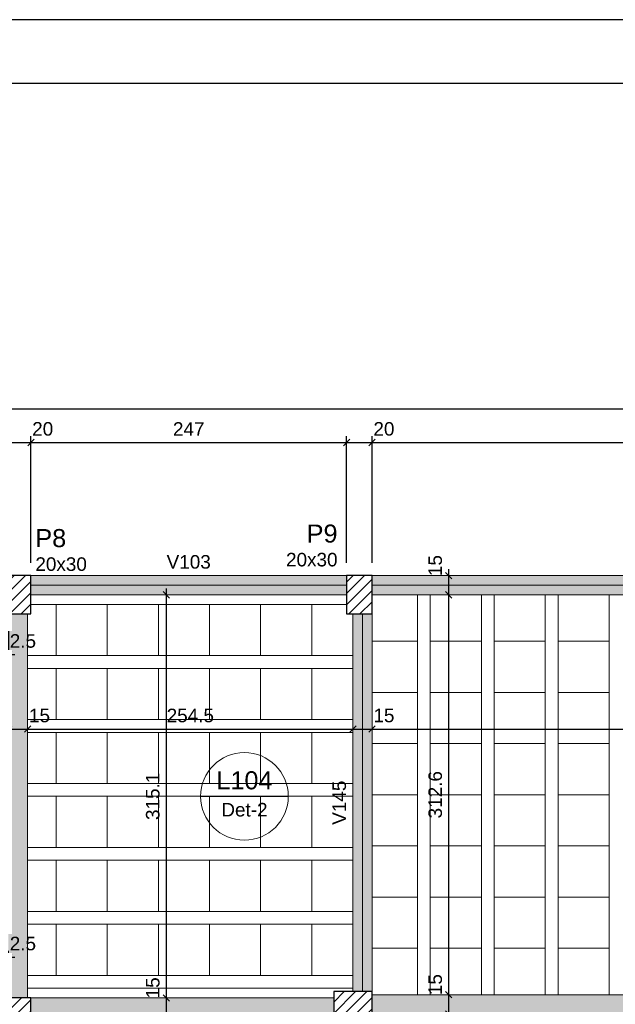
# Model space of a CAD drawing. Header units: millimetres. Extents: x 0 to 119, y 0 to 84.
# Tile 32 of 35: x 64.18 to 73.5, y 68.71 to 84.1. Entities that reach past the tile are written whole.
import ezdxf

# ---------------------------------------------------------------- set-up
doc = ezdxf.new("R2010")
doc.units = ezdxf.units.MM
doc.header["$MEASUREMENT"] = 0
doc.linetypes.add('NULL', pattern=[0])
doc.layers.get('0').update_dxf_attribs({"lineweight": 18})
for name, color, linetype, lineweight in [('FO-Cotas', 5, 'Continuous', 5), ('FO-Eixos', 5, 'Continuous', 5), ('FO-Hachura pilar que passa', 19, 'Continuous', 5), ('FO-Hachura viga', 43, 'Continuous', 5), ('FO-Hachuras das lajes', 1, 'Continuous', 20), ('FO-Pilares', 4, 'Continuous', 30), ('FO-Textos das lajes', 3, 'Continuous', 20), ('FO-Textos das vigas', 7, 'Continuous', 5), ('FO-Textos dos pilares', 7, 'Continuous', 5), ('FO-Vigas', 1, 'Continuous', 20)]:
    doc.layers.add(name, color=color, linetype=linetype, lineweight=lineweight)
doc.layers.add('SEDUC_MARF', color=1, linetype='Continuous')
doc.layers.add('SEDUC_MARGG', color=7, linetype='Continuous')
doc.styles.add('Arial', font='txt')
doc.dimstyles.new('UM_50.000000', dxfattribs={"dimtxt": 0.18, "dimasz": 0.1, "dimexe": 0.1, "dimexo": 0.2, "dimgap": 0, "dimtad": 1, "dimtih": 1, "dimtoh": 1, "dimdec": 1, "dimlfac": 50, "dimzin": 0, "dimdsep": 46, "dimtxsty": 'Standard', "dimcen": 0.09, "dimdle": 0.1, "dimadec": 1, "dimazin": 2, "dimtfac": 1, "dimtdec": 4, "dimtofl": 0, "dimtmove": 0, "dimatfit": 3, "dimfxl": 1, "dimtolj": 1, "dimarcsym": 0})

# ---------------------------------------------------------------- blocks, each defined once
blk = doc.blocks.new('_Oblique')
at = {"color": 0, "linetype": 'ByBlock', "lineweight": -2}
blk.add_line((-0.5, -0.5), (0.5, 0.5), dxfattribs=at)
blk = doc.blocks.new('*D20')
at = {"layer": 'Defpoints', "color": 0}
for p in [(64.355, 77.489), (63.955, 75.408), (64.355, 75.408)]:
    blk.add_point(p, dxfattribs=at)
at = {"layer": 'FO-Cotas', "color": 0, "lineweight": -2}
for p, q in [((63.955, 75.608), (63.955, 77.589)), ((64.355, 75.608), (64.355, 77.589)), ((63.855, 77.489), (64.455, 77.489))]:
    blk.add_line(p, q, dxfattribs=at)
at = {"layer": 'FO-Cotas', "color": 0, "lineweight": -2, "xscale": 0.1, "yscale": 0.1, "zscale": 0.1, "rotation": 180}
blk.add_blockref('_Oblique', (63.955, 77.489), dxfattribs=at)
at = {"layer": 'FO-Cotas', "color": 0, "lineweight": -2, "xscale": 0.1, "yscale": 0.1, "zscale": 0.1}
blk.add_blockref('_Oblique', (64.355, 77.489), dxfattribs=at)
at = {"layer": 'FO-Cotas', "color": 7, "insert": (64.54, 77.701), "char_height": 0.2118, "attachment_point": 5, "rotation": 0.0057, "style": 'Arial'}
blk.add_mtext('\\A1;20', dxfattribs=at)
blk = doc.blocks.new('*D21')
at = {"layer": 'Defpoints', "color": 0}
for p in [(69.295, 77.489), (64.355, 75.408), (69.295, 75.408)]:
    blk.add_point(p, dxfattribs=at)
at = {"layer": 'FO-Cotas', "color": 0, "lineweight": -2}
for p, q in [((64.355, 75.608), (64.355, 77.589)), ((69.295, 75.608), (69.295, 77.589)), ((64.255, 77.489), (69.395, 77.489))]:
    blk.add_line(p, q, dxfattribs=at)
at = {"layer": 'FO-Cotas', "color": 0, "lineweight": -2, "xscale": 0.1, "yscale": 0.1, "zscale": 0.1, "rotation": 180}
blk.add_blockref('_Oblique', (64.355, 77.489), dxfattribs=at)
at = {"layer": 'FO-Cotas', "color": 0, "lineweight": -2, "xscale": 0.1, "yscale": 0.1, "zscale": 0.1}
blk.add_blockref('_Oblique', (69.295, 77.489), dxfattribs=at)
at = {"layer": 'FO-Cotas', "color": 7, "insert": (66.825, 77.701), "char_height": 0.2118, "attachment_point": 5, "rotation": 0.0057, "style": 'Arial'}
blk.add_mtext('\\A1;247', dxfattribs=at)
blk = doc.blocks.new('*D22')
at = {"layer": 'Defpoints', "color": 0}
for p in [(69.695, 77.489), (69.295, 75.408), (69.695, 75.408)]:
    blk.add_point(p, dxfattribs=at)
at = {"layer": 'FO-Cotas', "color": 0, "lineweight": -2}
for p, q in [((69.295, 75.608), (69.295, 77.589)), ((69.695, 75.608), (69.695, 77.589)), ((69.195, 77.489), (69.795, 77.489))]:
    blk.add_line(p, q, dxfattribs=at)
at = {"layer": 'FO-Cotas', "color": 0, "lineweight": -2, "xscale": 0.1, "yscale": 0.1, "zscale": 0.1, "rotation": 180}
blk.add_blockref('_Oblique', (69.295, 77.489), dxfattribs=at)
at = {"layer": 'FO-Cotas', "color": 0, "lineweight": -2, "xscale": 0.1, "yscale": 0.1, "zscale": 0.1}
blk.add_blockref('_Oblique', (69.695, 77.489), dxfattribs=at)
at = {"layer": 'FO-Cotas', "color": 7, "insert": (69.88, 77.701), "char_height": 0.2118, "attachment_point": 5, "rotation": 0.0057, "style": 'Arial'}
blk.add_mtext('\\A1;20', dxfattribs=at)
blk = doc.blocks.new('*D23')
at = {"layer": 'Defpoints', "color": 0}
for p in [(79.015, 77.489), (69.695, 75.408), (79.015, 75.408)]:
    blk.add_point(p, dxfattribs=at)
at = {"layer": 'FO-Cotas', "color": 0, "lineweight": -2}
for p, q in [((69.695, 75.608), (69.695, 77.589)), ((79.015, 75.608), (79.015, 77.589)), ((69.595, 77.489), (79.115, 77.489))]:
    blk.add_line(p, q, dxfattribs=at)
at = {"layer": 'FO-Cotas', "color": 0, "lineweight": -2, "xscale": 0.1, "yscale": 0.1, "zscale": 0.1, "rotation": 180}
blk.add_blockref('_Oblique', (69.695, 77.489), dxfattribs=at)
at = {"layer": 'FO-Cotas', "color": 0, "lineweight": -2, "xscale": 0.1, "yscale": 0.1, "zscale": 0.1}
blk.add_blockref('_Oblique', (79.015, 77.489), dxfattribs=at)
at = {"layer": 'FO-Cotas', "color": 7, "insert": (74.355, 77.701), "char_height": 0.2118, "attachment_point": 5, "rotation": 0.0057, "style": 'Arial'}
blk.add_mtext('\\A1;466', dxfattribs=at)
blk = doc.blocks.new('*D25')
at = {"layer": 'Defpoints', "color": 0}
for p in [(79.615, 78.018), (10.315, 75.408), (79.615, 75.408)]:
    blk.add_point(p, dxfattribs=at)
at = {"layer": 'FO-Cotas', "color": 0, "lineweight": -2}
for p, q in [((10.315, 75.608), (10.315, 78.118)), ((79.615, 75.608), (79.615, 78.118)), ((10.215, 78.018), (79.715, 78.018))]:
    blk.add_line(p, q, dxfattribs=at)
at = {"layer": 'FO-Cotas', "color": 0, "lineweight": -2, "xscale": 0.1, "yscale": 0.1, "zscale": 0.1, "rotation": 180}
blk.add_blockref('_Oblique', (10.315, 78.018), dxfattribs=at)
at = {"layer": 'FO-Cotas', "color": 0, "lineweight": -2, "xscale": 0.1, "yscale": 0.1, "zscale": 0.1}
blk.add_blockref('_Oblique', (79.615, 78.018), dxfattribs=at)
at = {"layer": 'FO-Cotas', "color": 7, "insert": (44.965, 78.23), "char_height": 0.2118, "attachment_point": 5, "rotation": 0.0057, "style": 'Arial'}
blk.add_mtext('\\A1;3465', dxfattribs=at)
blk = doc.blocks.new('*D136')
at = {"layer": 'Defpoints', "color": 0}
for p in [(64.005, 73.008), (64.305, 73.008), (64.305, 73.008)]:
    blk.add_point(p, dxfattribs=at)
at = {"layer": 'FO-Cotas', "color": 0, "lineweight": -2}
blk.add_line((63.905, 73.008), (64.405, 73.008), dxfattribs=at)
at = {"layer": 'FO-Cotas', "color": 0, "lineweight": -2, "xscale": 0.1, "yscale": 0.1, "zscale": 0.1, "rotation": 180}
blk.add_blockref('_Oblique', (64.005, 73.008), dxfattribs=at)
at = {"layer": 'FO-Cotas', "color": 0, "lineweight": -2, "xscale": 0.1, "yscale": 0.1, "zscale": 0.1}
blk.add_blockref('_Oblique', (64.305, 73.008), dxfattribs=at)
at = {"layer": 'FO-Cotas', "color": 7, "insert": (64.49, 73.22), "char_height": 0.2118, "attachment_point": 5, "rotation": 0.0057, "style": 'Arial'}
blk.add_mtext('\\A1;15', dxfattribs=at)
blk = doc.blocks.new('*D137')
at = {"layer": 'Defpoints', "color": 0}
for p in [(64.305, 73.008), (69.395, 73.008), (69.395, 73.008)]:
    blk.add_point(p, dxfattribs=at)
at = {"layer": 'FO-Cotas', "color": 0, "lineweight": -2}
blk.add_line((64.205, 73.008), (69.495, 73.008), dxfattribs=at)
at = {"layer": 'FO-Cotas', "color": 0, "lineweight": -2, "xscale": 0.1, "yscale": 0.1, "zscale": 0.1, "rotation": 180}
blk.add_blockref('_Oblique', (64.305, 73.008), dxfattribs=at)
at = {"layer": 'FO-Cotas', "color": 0, "lineweight": -2, "xscale": 0.1, "yscale": 0.1, "zscale": 0.1}
blk.add_blockref('_Oblique', (69.395, 73.008), dxfattribs=at)
at = {"layer": 'FO-Cotas', "color": 7, "insert": (66.85, 73.22), "char_height": 0.2118, "attachment_point": 5, "rotation": 0.0057, "style": 'Arial'}
blk.add_mtext('\\A1;254.5', dxfattribs=at)
blk = doc.blocks.new('*D138')
at = {"layer": 'Defpoints', "color": 0}
for p in [(69.395, 73.008), (69.695, 73.008), (69.695, 73.008)]:
    blk.add_point(p, dxfattribs=at)
at = {"layer": 'FO-Cotas', "color": 0, "lineweight": -2}
blk.add_line((69.295, 73.008), (69.795, 73.008), dxfattribs=at)
at = {"layer": 'FO-Cotas', "color": 0, "lineweight": -2, "xscale": 0.1, "yscale": 0.1, "zscale": 0.1, "rotation": 180}
blk.add_blockref('_Oblique', (69.395, 73.008), dxfattribs=at)
at = {"layer": 'FO-Cotas', "color": 0, "lineweight": -2, "xscale": 0.1, "yscale": 0.1, "zscale": 0.1}
blk.add_blockref('_Oblique', (69.695, 73.008), dxfattribs=at)
at = {"layer": 'FO-Cotas', "color": 7, "insert": (69.88, 73.22), "char_height": 0.2118, "attachment_point": 5, "rotation": 0.0057, "style": 'Arial'}
blk.add_mtext('\\A1;15', dxfattribs=at)
blk = doc.blocks.new('*D139')
at = {"layer": 'Defpoints', "color": 0}
for p in [(69.695, 73.008), (79.315, 73.008), (79.315, 73.008)]:
    blk.add_point(p, dxfattribs=at)
at = {"layer": 'FO-Cotas', "color": 0, "lineweight": -2}
blk.add_line((69.595, 73.008), (79.415, 73.008), dxfattribs=at)
at = {"layer": 'FO-Cotas', "color": 0, "lineweight": -2, "xscale": 0.1, "yscale": 0.1, "zscale": 0.1, "rotation": 180}
blk.add_blockref('_Oblique', (69.695, 73.008), dxfattribs=at)
at = {"layer": 'FO-Cotas', "color": 0, "lineweight": -2, "xscale": 0.1, "yscale": 0.1, "zscale": 0.1}
blk.add_blockref('_Oblique', (79.315, 73.008), dxfattribs=at)
at = {"layer": 'FO-Cotas', "color": 7, "insert": (74.505, 73.22), "char_height": 0.2118, "attachment_point": 5, "rotation": 0.0057, "style": 'Arial'}
blk.add_mtext('\\A1;481', dxfattribs=at)
blk = doc.blocks.new('*D186')
at = {"layer": 'Defpoints', "color": 0}
for p in [(66.475, 68.805), (66.475, 68.805), (66.475, 68.505)]:
    blk.add_point(p, dxfattribs=at)
at = {"layer": 'FO-Cotas', "color": 0, "lineweight": -2}
blk.add_line((66.475, 68.405), (66.475, 68.905), dxfattribs=at)
at = {"layer": 'FO-Cotas', "color": 0, "lineweight": -2, "xscale": 0.1, "yscale": 0.1, "zscale": 0.1}
for p, rotation in [((66.475, 68.805), 90), ((66.475, 68.505), 270)]:
    blk.add_blockref('_Oblique', p, dxfattribs=dict(at, rotation=rotation))
at = {"layer": 'FO-Cotas', "color": 7, "insert": (66.263, 68.963), "char_height": 0.2118, "attachment_point": 5, "rotation": 90, "style": 'Arial'}
blk.add_mtext('\\A1;15', dxfattribs=at)
blk = doc.blocks.new('*D187')
at = {"layer": 'Defpoints', "color": 0}
for p in [(66.475, 75.108), (66.475, 75.108), (66.475, 68.805)]:
    blk.add_point(p, dxfattribs=at)
at = {"layer": 'FO-Cotas', "color": 0, "lineweight": -2}
blk.add_line((66.475, 68.705), (66.475, 75.208), dxfattribs=at)
at = {"layer": 'FO-Cotas', "color": 0, "lineweight": -2, "xscale": 0.1, "yscale": 0.1, "zscale": 0.1}
for p, rotation in [((66.475, 75.108), 90), ((66.475, 68.805), 270)]:
    blk.add_blockref('_Oblique', p, dxfattribs=dict(at, rotation=rotation))
at = {"layer": 'FO-Cotas', "color": 7, "insert": (66.263, 71.957), "char_height": 0.2118, "attachment_point": 5, "rotation": 90, "style": 'Arial'}
blk.add_mtext('\\A1;315.1', dxfattribs=at)
blk = doc.blocks.new('*D199')
at = {"layer": 'Defpoints', "color": 0}
for p in [(70.895, 68.855), (70.895, 68.855), (70.895, 68.555)]:
    blk.add_point(p, dxfattribs=at)
at = {"layer": 'FO-Cotas', "color": 0, "lineweight": -2}
blk.add_line((70.895, 68.455), (70.895, 68.955), dxfattribs=at)
at = {"layer": 'FO-Cotas', "color": 0, "lineweight": -2, "xscale": 0.1, "yscale": 0.1, "zscale": 0.1}
for p, rotation in [((70.895, 68.855), 90), ((70.895, 68.555), 270)]:
    blk.add_blockref('_Oblique', p, dxfattribs=dict(at, rotation=rotation))
at = {"layer": 'FO-Cotas', "color": 7, "insert": (70.683, 69.013), "char_height": 0.2118, "attachment_point": 5, "rotation": 90, "style": 'Arial'}
blk.add_mtext('\\A1;15', dxfattribs=at)
blk = doc.blocks.new('*D200')
at = {"layer": 'Defpoints', "color": 0}
for p in [(70.895, 75.108), (70.895, 75.108), (70.895, 68.855)]:
    blk.add_point(p, dxfattribs=at)
at = {"layer": 'FO-Cotas', "color": 0, "lineweight": -2}
blk.add_line((70.895, 68.755), (70.895, 75.208), dxfattribs=at)
at = {"layer": 'FO-Cotas', "color": 0, "lineweight": -2, "xscale": 0.1, "yscale": 0.1, "zscale": 0.1}
for p, rotation in [((70.895, 75.108), 90), ((70.895, 68.855), 270)]:
    blk.add_blockref('_Oblique', p, dxfattribs=dict(at, rotation=rotation))
at = {"layer": 'FO-Cotas', "color": 7, "insert": (70.683, 71.982), "char_height": 0.2118, "attachment_point": 5, "rotation": 90, "style": 'Arial'}
blk.add_mtext('\\A1;312.6', dxfattribs=at)
blk = doc.blocks.new('*D201')
at = {"layer": 'Defpoints', "color": 0}
for p in [(70.895, 75.408), (70.895, 75.408), (70.895, 75.108)]:
    blk.add_point(p, dxfattribs=at)
at = {"layer": 'FO-Cotas', "color": 0, "lineweight": -2}
blk.add_line((70.895, 75.008), (70.895, 75.508), dxfattribs=at)
at = {"layer": 'FO-Cotas', "color": 0, "lineweight": -2, "xscale": 0.1, "yscale": 0.1, "zscale": 0.1}
for p, rotation in [((70.895, 75.408), 90), ((70.895, 75.108), 270)]:
    blk.add_blockref('_Oblique', p, dxfattribs=dict(at, rotation=rotation))
at = {"layer": 'FO-Cotas', "color": 7, "insert": (70.683, 75.565), "char_height": 0.2118, "attachment_point": 5, "rotation": 90, "style": 'Arial'}
blk.add_mtext('\\A1;15', dxfattribs=at)
blk = doc.blocks.new('*D206')
at = {"layer": 'Defpoints', "color": 0}
for p in [(64.005, 69.442), (63.955, 68.807), (64.005, 68.807)]:
    blk.add_point(p, dxfattribs=at)
at = {"layer": 'FO-Cotas', "color": 0, "lineweight": -2}
for p, q in [((63.855, 69.442), (64.105, 69.442)), ((63.955, 69.007), (63.955, 69.542)), ((64.005, 69.007), (64.005, 69.542))]:
    blk.add_line(p, q, dxfattribs=at)
at = {"layer": 'FO-Cotas', "color": 0, "lineweight": -2, "xscale": 0.1, "yscale": 0.1, "zscale": 0.1, "rotation": 180}
blk.add_blockref('_Oblique', (63.955, 69.442), dxfattribs=at)
at = {"layer": 'FO-Cotas', "color": 0, "lineweight": -2, "xscale": 0.1, "yscale": 0.1, "zscale": 0.1}
blk.add_blockref('_Oblique', (64.005, 69.442), dxfattribs=at)
at = {"layer": 'FO-Cotas', "color": 7, "insert": (64.23, 69.654), "char_height": 0.2118, "attachment_point": 5, "rotation": 0.0057, "style": 'Arial'}
blk.add_mtext('\\A1;2.5', dxfattribs=at)
blk = doc.blocks.new('*D217')
at = {"layer": 'Defpoints', "color": 0}
for p in [(63.955, 74.808), (64.005, 74.808), (64.005, 74.173)]:
    blk.add_point(p, dxfattribs=at)
at = {"layer": 'FO-Cotas', "color": 0, "lineweight": -2}
for p, q in [((63.955, 74.608), (63.955, 74.073)), ((64.005, 74.608), (64.005, 74.073)), ((63.855, 74.173), (64.105, 74.173))]:
    blk.add_line(p, q, dxfattribs=at)
at = {"layer": 'FO-Cotas', "color": 0, "lineweight": -2, "xscale": 0.1, "yscale": 0.1, "zscale": 0.1, "rotation": 180}
blk.add_blockref('_Oblique', (63.955, 74.173), dxfattribs=at)
at = {"layer": 'FO-Cotas', "color": 0, "lineweight": -2, "xscale": 0.1, "yscale": 0.1, "zscale": 0.1}
blk.add_blockref('_Oblique', (64.005, 74.173), dxfattribs=at)
at = {"layer": 'FO-Cotas', "color": 7, "insert": (64.23, 74.385), "char_height": 0.2118, "attachment_point": 5, "rotation": 0.0057, "style": 'Arial'}
blk.add_mtext('\\A1;2.5', dxfattribs=at)

msp = doc.modelspace()

# ---------------------------------------------------------------- hatches: boundary and pattern name
at = {"layer": 'FO-Hachura pilar que passa', "linetype": 'Continuous'}
h = msp.add_hatch(dxfattribs=at)
h.set_pattern_fill('ANSI31', color=19, style=0)
h.paths.add_polyline_path([(63.9546, 74.8082), (64.1546, 74.8082), (64.3546, 74.8082), (64.3546, 75.1082), (64.3546, 75.4082), (64.1546, 75.4082), (63.9546, 75.4082), (63.9546, 75.1082)])
h = msp.add_hatch(dxfattribs=at)
h.set_pattern_fill('ANSI31', color=19, style=0)
h.paths.add_polyline_path([(69.6946, 75.4082), (69.4946, 75.4082), (69.2946, 75.4082), (69.2946, 75.1082), (69.2946, 74.8082), (69.4946, 74.8082), (69.6946, 74.8082), (69.6946, 75.1082)])
h = msp.add_hatch(dxfattribs=at)
h.set_pattern_fill('ANSI31', color=19, style=0)
h.paths.add_polyline_path([(69.0942, 68.9054), (69.0942, 68.7054), (69.0942, 68.5054), (69.3942, 68.5054), (69.6942, 68.5054), (69.6942, 68.7054), (69.6942, 68.9054), (69.3942, 68.9054)])
h = msp.add_hatch(dxfattribs=at)
h.set_pattern_fill('ANSI31', color=19, style=0)
h.paths.add_polyline_path([(63.9546, 68.2068), (64.1546, 68.2068), (64.3546, 68.2068), (64.3546, 68.5068), (64.3546, 68.8068), (64.1546, 68.8068), (63.9546, 68.8068), (63.9546, 68.5068)])
at = {"layer": 'FO-Hachura viga', "linetype": 'Continuous'}
for points in [[(69.2946, 75.408), (69.2946, 75.408), (64.3546, 75.408), (64.3546, 75.108), (69.2946, 75.108), (69.2946, 75.408)], [(79.0152, 75.408), (79.0152, 75.408), (69.6946, 75.408), (69.6946, 75.108), (79.0152, 75.108), (79.0152, 75.408)], [(64.3046, 74.808), (64.3046, 74.808), (64.0046, 74.808), (64.0046, 68.8068), (64.3046, 68.8068), (64.3046, 74.808)], [(69.6946, 74.808), (69.6946, 74.808), (69.3946, 74.808), (69.3946, 73.028), (69.6946, 73.028), (69.6946, 74.808)], [(69.6946, 73.028), (69.6946, 73.028), (69.3946, 73.028), (69.3946, 68.9054), (69.6946, 68.9054), (69.6946, 73.028)], [(79.0146, 68.8554), (79.0146, 68.8554), (69.6942, 68.8554), (69.6942, 68.5554), (79.0146, 68.5554), (79.0146, 68.8554)], [(65.668, 68.8054), (65.668, 68.8054), (64.3546, 68.8054), (64.3546, 68.5052), (65.668, 68.5052), (65.668, 68.8054)], [(69.0942, 68.8054), (69.0942, 68.8054), (65.668, 68.8054), (65.668, 68.5054), (69.0942, 68.5054), (69.0942, 68.8054)]]:
    msp.add_hatch(color=43, dxfattribs=at).paths.add_polyline_path(points)

# ---------------------------------------------------------------- linework, layer by layer
at = {"layer": 'FO-Eixos'}
for p, q in [((64.3546, 75.2582), (69.2946, 75.2582)), ((69.6946, 75.2582), (79.0152, 75.2582)), ((69.5446, 73.0282), (69.5446, 74.8082)), ((69.5446, 68.9054), (69.5446, 73.0282))]:
    msp.add_line(p, q, dxfattribs=at)
for points in [[(69.695, 74.3822), (70.405, 74.3822), (70.405, 75.1082)], [(70.605, 75.1082), (70.605, 74.3822), (71.405, 74.3822), (71.405, 75.1082)], [(71.605, 75.1082), (71.605, 74.3822), (72.405, 74.3822), (72.405, 75.1082)], [(72.605, 75.1082), (72.605, 74.3822), (73.405, 74.3822), (73.405, 75.1082)], [(64.305, 74.1572), (64.75, 74.1572), (64.75, 74.9572), (64.355, 74.9572)], [(69.295, 74.9572), (68.75, 74.9572), (68.75, 74.1572), (69.395, 74.1572)], [(69.695, 73.5822), (70.405, 73.5822), (70.405, 74.3822), (69.695, 74.3822)], [(64.305, 73.1572), (64.75, 73.1572), (64.75, 73.9572), (64.305, 73.9572)], [(69.395, 73.9572), (68.75, 73.9572), (68.75, 73.1572), (69.395, 73.1572)], [(69.694, 72.7822), (70.405, 72.7822), (70.405, 73.5822), (69.695, 73.5822)], [(64.305, 72.1572), (64.75, 72.1572), (64.75, 72.9572), (64.305, 72.9572)], [(69.395, 72.9572), (68.75, 72.9572), (68.75, 72.1572), (69.395, 72.1572)], [(69.694, 71.9822), (70.405, 71.9822), (70.405, 72.7822), (69.694, 72.7822)], [(64.305, 71.1572), (64.75, 71.1572), (64.75, 71.9572), (64.305, 71.9572)], [(69.395, 71.9572), (68.75, 71.9572), (68.75, 71.1572), (69.395, 71.1572)], [(69.694, 71.1822), (70.405, 71.1822), (70.405, 71.9822), (69.694, 71.9822)], [(69.694, 70.3822), (70.405, 70.3822), (70.405, 71.1822), (69.694, 71.1822)], [(64.305, 70.1572), (64.75, 70.1572), (64.75, 70.9572), (64.305, 70.9572)], [(69.395, 70.9572), (68.75, 70.9572), (68.75, 70.1572), (69.395, 70.1572)], [(69.694, 69.5822), (70.405, 69.5822), (70.405, 70.3822), (69.694, 70.3822)], [(64.305, 69.1572), (64.75, 69.1572), (64.75, 69.9572), (64.305, 69.9572)], [(69.395, 69.9572), (68.75, 69.9572), (68.75, 69.1572), (69.395, 69.1572)], [(70.405, 68.8552), (70.405, 69.5822), (69.694, 69.5822)], [(71.405, 68.8552), (71.405, 69.5822), (70.605, 69.5822), (70.605, 68.8552)], [(72.405, 68.8552), (72.405, 69.5822), (71.605, 69.5822), (71.605, 68.8552)], [(73.405, 68.8552), (73.405, 69.5822), (72.605, 69.5822), (72.605, 68.8552)]]:
    msp.add_lwpolyline(points, dxfattribs=at)
for points in [[(64.75, 74.1572), (65.55, 74.1572), (65.55, 74.9572), (64.75, 74.9572), (64.75, 74.1572)], [(65.55, 74.1572), (66.35, 74.1572), (66.35, 74.9572), (65.55, 74.9572), (65.55, 74.1572)], [(66.35, 74.1572), (67.15, 74.1572), (67.15, 74.9572), (66.35, 74.9572), (66.35, 74.1572)], [(67.15, 74.1572), (67.95, 74.1572), (67.95, 74.9572), (67.15, 74.9572), (67.15, 74.1572)], [(67.95, 74.1572), (68.75, 74.1572), (68.75, 74.9572), (67.95, 74.9572), (67.95, 74.1572)], [(71.405, 73.5822), (71.405, 74.3822), (70.605, 74.3822), (70.605, 73.5822), (71.405, 73.5822)], [(72.405, 73.5822), (72.405, 74.3822), (71.605, 74.3822), (71.605, 73.5822), (72.405, 73.5822)], [(73.405, 73.5822), (73.405, 74.3822), (72.605, 74.3822), (72.605, 73.5822), (73.405, 73.5822)], [(64.75, 73.1572), (65.55, 73.1572), (65.55, 73.9572), (64.75, 73.9572), (64.75, 73.1572)], [(65.55, 73.1572), (66.35, 73.1572), (66.35, 73.9572), (65.55, 73.9572), (65.55, 73.1572)], [(66.35, 73.1572), (67.15, 73.1572), (67.15, 73.9572), (66.35, 73.9572), (66.35, 73.1572)], [(67.15, 73.1572), (67.95, 73.1572), (67.95, 73.9572), (67.15, 73.9572), (67.15, 73.1572)], [(67.95, 73.1572), (68.75, 73.1572), (68.75, 73.9572), (67.95, 73.9572), (67.95, 73.1572)], [(71.405, 72.7822), (71.405, 73.5822), (70.605, 73.5822), (70.605, 72.7822), (71.405, 72.7822)], [(72.405, 72.7822), (72.405, 73.5822), (71.605, 73.5822), (71.605, 72.7822), (72.405, 72.7822)], [(73.405, 72.7822), (73.405, 73.5822), (72.605, 73.5822), (72.605, 72.7822), (73.405, 72.7822)], [(64.75, 72.1572), (65.55, 72.1572), (65.55, 72.9572), (64.75, 72.9572), (64.75, 72.1572)], [(65.55, 72.1572), (66.35, 72.1572), (66.35, 72.9572), (65.55, 72.9572), (65.55, 72.1572)], [(66.35, 72.1572), (67.15, 72.1572), (67.15, 72.9572), (66.35, 72.9572), (66.35, 72.1572)], [(67.15, 72.1572), (67.95, 72.1572), (67.95, 72.9572), (67.15, 72.9572), (67.15, 72.1572)], [(67.95, 72.1572), (68.75, 72.1572), (68.75, 72.9572), (67.95, 72.9572), (67.95, 72.1572)], [(71.405, 71.9822), (71.405, 72.7822), (70.605, 72.7822), (70.605, 71.9822), (71.405, 71.9822)], [(72.405, 71.9822), (72.405, 72.7822), (71.605, 72.7822), (71.605, 71.9822), (72.405, 71.9822)], [(73.405, 71.9822), (73.405, 72.7822), (72.605, 72.7822), (72.605, 71.9822), (73.405, 71.9822)], [(64.75, 71.1572), (65.55, 71.1572), (65.55, 71.9572), (64.75, 71.9572), (64.75, 71.1572)], [(65.55, 71.1572), (66.35, 71.1572), (66.35, 71.9572), (65.55, 71.9572), (65.55, 71.1572)], [(66.35, 71.1572), (67.15, 71.1572), (67.15, 71.9572), (66.35, 71.9572), (66.35, 71.1572)], [(67.15, 71.1572), (67.95, 71.1572), (67.95, 71.9572), (67.15, 71.9572), (67.15, 71.1572)], [(67.95, 71.1572), (68.75, 71.1572), (68.75, 71.9572), (67.95, 71.9572), (67.95, 71.1572)], [(71.405, 71.1822), (71.405, 71.9822), (70.605, 71.9822), (70.605, 71.1822), (71.405, 71.1822)], [(72.405, 71.1822), (72.405, 71.9822), (71.605, 71.9822), (71.605, 71.1822), (72.405, 71.1822)], [(73.405, 71.1822), (73.405, 71.9822), (72.605, 71.9822), (72.605, 71.1822), (73.405, 71.1822)], [(71.405, 70.3822), (71.405, 71.1822), (70.605, 71.1822), (70.605, 70.3822), (71.405, 70.3822)], [(72.405, 70.3822), (72.405, 71.1822), (71.605, 71.1822), (71.605, 70.3822), (72.405, 70.3822)], [(73.405, 70.3822), (73.405, 71.1822), (72.605, 71.1822), (72.605, 70.3822), (73.405, 70.3822)], [(64.75, 70.1572), (65.55, 70.1572), (65.55, 70.9572), (64.75, 70.9572), (64.75, 70.1572)], [(65.55, 70.1572), (66.35, 70.1572), (66.35, 70.9572), (65.55, 70.9572), (65.55, 70.1572)], [(66.35, 70.1572), (67.15, 70.1572), (67.15, 70.9572), (66.35, 70.9572), (66.35, 70.1572)], [(67.15, 70.1572), (67.95, 70.1572), (67.95, 70.9572), (67.15, 70.9572), (67.15, 70.1572)], [(67.95, 70.1572), (68.75, 70.1572), (68.75, 70.9572), (67.95, 70.9572), (67.95, 70.1572)], [(71.405, 69.5822), (71.405, 70.3822), (70.605, 70.3822), (70.605, 69.5822), (71.405, 69.5822)], [(72.405, 69.5822), (72.405, 70.3822), (71.605, 70.3822), (71.605, 69.5822), (72.405, 69.5822)], [(73.405, 69.5822), (73.405, 70.3822), (72.605, 70.3822), (72.605, 69.5822), (73.405, 69.5822)], [(64.75, 69.1572), (65.55, 69.1572), (65.55, 69.9572), (64.75, 69.9572), (64.75, 69.1572)], [(65.55, 69.1572), (66.35, 69.1572), (66.35, 69.9572), (65.55, 69.9572), (65.55, 69.1572)], [(66.35, 69.1572), (67.15, 69.1572), (67.15, 69.9572), (66.35, 69.9572), (66.35, 69.1572)], [(67.15, 69.1572), (67.95, 69.1572), (67.95, 69.9572), (67.15, 69.9572), (67.15, 69.1572)], [(67.95, 69.1572), (68.75, 69.1572), (68.75, 69.9572), (67.95, 69.9572), (67.95, 69.1572)]]:
    msp.add_lwpolyline(points, close=True, dxfattribs=at)
at = {"layer": 'FO-Hachuras das lajes'}
for p, q in [((70.405, 75.0082), (70.405, 75.1082)), ((70.405, 68.9052), (70.405, 75.0082)), ((70.605, 75.0082), (70.605, 75.1082)), ((70.605, 68.9052), (70.605, 75.0082)), ((71.405, 75.0082), (71.405, 75.1082)), ((71.405, 68.9052), (71.405, 75.0082)), ((71.605, 75.0082), (71.605, 75.1082)), ((71.605, 68.9052), (71.605, 75.0082)), ((72.405, 75.0082), (72.405, 75.1082)), ((72.405, 68.9052), (72.405, 75.0082)), ((72.605, 75.0082), (72.605, 75.1082)), ((72.605, 68.9052), (72.605, 75.0082)), ((73.405, 75.0082), (73.405, 75.1082)), ((73.405, 68.9052), (73.405, 75.0082)), ((64.355, 74.9572), (69.094, 74.9572)), ((69.094, 74.9572), (69.295, 74.9572)), ((64.305, 74.1572), (64.355, 74.1572)), ((64.355, 74.1572), (69.094, 74.1572)), ((69.094, 74.1572), (69.295, 74.1572)), ((69.295, 74.1572), (69.395, 74.1572)), ((64.305, 73.9572), (64.355, 73.9572)), ((64.355, 73.9572), (69.094, 73.9572)), ((69.094, 73.9572), (69.295, 73.9572)), ((69.295, 73.9572), (69.395, 73.9572)), ((64.305, 73.1572), (64.355, 73.1572)), ((64.355, 73.1572), (69.094, 73.1572)), ((69.094, 73.1572), (69.295, 73.1572)), ((69.295, 73.1572), (69.395, 73.1572)), ((64.305, 72.9572), (64.355, 72.9572)), ((64.355, 72.9572), (69.094, 72.9572)), ((69.094, 72.9572), (69.295, 72.9572)), ((69.295, 72.9572), (69.395, 72.9572)), ((64.305, 72.1572), (64.355, 72.1572)), ((64.355, 72.1572), (69.094, 72.1572)), ((69.094, 72.1572), (69.295, 72.1572)), ((69.295, 72.1572), (69.395, 72.1572)), ((64.305, 71.9572), (64.355, 71.9572)), ((64.355, 71.9572), (69.094, 71.9572)), ((69.094, 71.9572), (69.295, 71.9572)), ((69.295, 71.9572), (69.395, 71.9572)), ((64.305, 71.1572), (64.355, 71.1572)), ((64.355, 71.1572), (69.094, 71.1572)), ((69.094, 71.1572), (69.295, 71.1572)), ((69.295, 71.1572), (69.395, 71.1572)), ((64.305, 70.9572), (64.355, 70.9572)), ((64.355, 70.9572), (69.094, 70.9572)), ((69.094, 70.9572), (69.295, 70.9572)), ((69.295, 70.9572), (69.395, 70.9572)), ((64.305, 70.1572), (64.355, 70.1572)), ((64.355, 70.1572), (69.094, 70.1572)), ((69.094, 70.1572), (69.295, 70.1572)), ((69.295, 70.1572), (69.395, 70.1572)), ((64.305, 69.9572), (64.355, 69.9572)), ((64.355, 69.9572), (69.094, 69.9572)), ((69.094, 69.9572), (69.295, 69.9572)), ((69.295, 69.9572), (69.395, 69.9572)), ((64.305, 69.1572), (64.355, 69.1572)), ((64.355, 69.1572), (69.094, 69.1572)), ((69.094, 69.1572), (69.295, 69.1572)), ((69.295, 69.1572), (69.395, 69.1572)), ((64.305, 68.9572), (64.355, 68.9572)), ((64.355, 68.9572), (69.094, 68.9572)), ((69.094, 68.9572), (69.295, 68.9572)), ((69.295, 68.9572), (69.395, 68.9572)), ((70.405, 68.8552), (70.405, 68.9052)), ((70.605, 68.8552), (70.605, 68.9052)), ((71.405, 68.8552), (71.405, 68.9052)), ((71.605, 68.8552), (71.605, 68.9052)), ((72.405, 68.8552), (72.405, 68.9052)), ((72.605, 68.8552), (72.605, 68.9052)), ((73.405, 68.8552), (73.405, 68.9052))]:
    msp.add_line(p, q, dxfattribs=at)
at = {"layer": 'FO-Pilares'}
for points in [[(63.9546, 74.8082), (64.1546, 74.8082), (64.3546, 74.8082), (64.3546, 75.1082), (64.3546, 75.4082), (64.1546, 75.4082), (63.9546, 75.4082), (63.9546, 75.1082), (63.9546, 74.8082)], [(69.6946, 75.4082), (69.4946, 75.4082), (69.2946, 75.4082), (69.2946, 75.1082), (69.2946, 74.8082), (69.4946, 74.8082), (69.6946, 74.8082), (69.6946, 75.1082), (69.6946, 75.4082)], [(69.0942, 68.9054), (69.0942, 68.7054), (69.0942, 68.5054), (69.3942, 68.5054), (69.6942, 68.5054), (69.6942, 68.7054), (69.6942, 68.9054), (69.3942, 68.9054), (69.0942, 68.9054)], [(63.9546, 68.2068), (64.1546, 68.2068), (64.3546, 68.2068), (64.3546, 68.5068), (64.3546, 68.8068), (64.1546, 68.8068), (63.9546, 68.8068), (63.9546, 68.5068), (63.9546, 68.2068)]]:
    msp.add_lwpolyline(points, close=True, dxfattribs=at)
at = {"layer": 'FO-Textos das lajes'}
msp.add_line((67.0114, 71.9568), (68.3822, 71.9568), dxfattribs=at)
msp.add_circle((67.6968, 71.9568), 0.6854, dxfattribs=at)
at = {"layer": 'FO-Vigas'}
for p, q in [((64.3546, 75.4082), (69.2946, 75.4082)), ((69.6946, 75.4082), (79.0152, 75.4082)), ((64.3546, 75.1082), (69.2946, 75.1082)), ((69.6946, 75.1082), (79.0152, 75.1082)), ((64.3046, 68.8068), (64.3046, 74.8082)), ((69.3946, 73.0282), (69.3946, 74.8082)), ((69.6946, 73.0282), (69.6946, 74.8082)), ((69.3946, 68.9054), (69.3946, 73.0282)), ((69.6946, 68.9054), (69.6946, 73.0282)), ((69.6942, 68.8554), (79.0148, 68.8554)), ((64.3546, 68.8054), (65.668, 68.8054)), ((65.668, 68.8054), (69.0942, 68.8054))]:
    msp.add_line(p, q, dxfattribs=at)
at = {"layer": 'SEDUC_MARF'}
msp.add_lwpolyline([(118.9, 84.1), (0, 84.1), (0, 0), (118.9, 0)], close=True, dxfattribs=at)
at = {"layer": 'SEDUC_MARGG'}
msp.add_lwpolyline([(2.5, 1), (117.9, 1), (117.9, 83.1), (2.5, 83.1), (2.5, 1)], dxfattribs=at)

# ---------------------------------------------------------------- texts
at = {"layer": 'FO-Textos das lajes', "linetype": 'NULL', "attachment_point": 8, "line_spacing_factor": 0.798, "style": 'Arial'}
for s, insert, char_height, width in [('L104', (67.697, 72.0624), 0.2824, 1.735195), ('Det-2', (67.697, 71.6391), 0.2118, 1.418281)]:
    msp.add_mtext(s, dxfattribs=dict(at, insert=insert, char_height=char_height, width=width))
at = {"layer": 'FO-Textos das vigas', "linetype": 'NULL', "insert": (66.825, 75.5141), "char_height": 0.2118, "width": 1.354561, "attachment_point": 8, "line_spacing_factor": 0.798, "style": 'Arial'}
msp.add_mtext('V103', dxfattribs=at)
at = {"layer": 'FO-Textos das vigas', "linetype": 'NULL', "insert": (69.2891, 71.8572), "char_height": 0.2118, "width": 1.354561, "attachment_point": 8, "rotation": 90.00021, "line_spacing_factor": 0.798, "style": 'Arial'}
msp.add_mtext('V145', dxfattribs=at)
at = {"layer": 'FO-Textos dos pilares', "linetype": 'NULL', "line_spacing_factor": 0.798, "style": 'Arial'}
for s, insert, char_height, width, attachment_point in [('P8', (64.425, 75.8494), 0.2824, 0.954053, 7), ('P9', (69.154, 75.9204), 0.2824, 0.954053, 9), ('20x30', (64.425, 75.4791), 0.2118, 1.580273, 7), ('20x30', (69.154, 75.5491), 0.2118, 1.580273, 9)]:
    msp.add_mtext(s, dxfattribs=dict(at, insert=insert, char_height=char_height, width=width, attachment_point=attachment_point))

# ---------------------------------------------------------------- dimensions: what is measured, and where the dimension line sits
at = {"layer": 'FO-Cotas'}
for base, p1, p2, override, picture, middle in [((79.6152, 78.0185), (10.3146, 75.4082), (79.6152, 75.4082), {"dimtxt": 0.2118, "dimasz": 0.1, "dimexe": 0.1, "dimexo": 0.2, "dimtad": 1, "dimtih": 0, "dimtoh": 0, "dimdec": 1, "dimlfac": 50, "dimzin": 8, "dimtxsty": 'Arial', "dimblk": 'Oblique', "dimblk1": 'Oblique', "dimblk2": 'Oblique', "dimsah": 1, "dimdle": 0.1, "dimse1": 0, "dimse2": 0, "dimclrt": 7, "dimadec": 1, "dimazin": 3, "dimtmove": 2, "dimldrblk": 'Oblique'}, '*D25', (44.9649, 78.2303)), ((64.3546, 77.489), (63.9546, 75.4082), (64.3546, 75.4082), {"dimtxt": 0.2118, "dimasz": 0.1, "dimexe": 0.1, "dimexo": 0.2, "dimtad": 1, "dimtih": 0, "dimtoh": 0, "dimdec": 1, "dimlfac": 50, "dimzin": 8, "dimtxsty": 'Arial', "dimblk": 'Oblique', "dimblk1": 'Oblique', "dimblk2": 'Oblique', "dimsah": 1, "dimdle": 0.1, "dimse1": 0, "dimse2": 0, "dimclrt": 7, "dimadec": 1, "dimazin": 3, "dimtmove": 2, "dimldrblk": 'Oblique'}, '*D20', (64.5399, 77.7008)), ((69.2946, 77.489), (64.3546, 75.4082), (69.2946, 75.4082), {"dimtxt": 0.2118, "dimasz": 0.1, "dimexe": 0.1, "dimexo": 0.2, "dimtad": 1, "dimtih": 0, "dimtoh": 0, "dimdec": 1, "dimlfac": 50, "dimzin": 8, "dimtxsty": 'Arial', "dimblk": 'Oblique', "dimblk1": 'Oblique', "dimblk2": 'Oblique', "dimsah": 1, "dimdle": 0.1, "dimse1": 0, "dimse2": 0, "dimclrt": 7, "dimadec": 1, "dimazin": 3, "dimtmove": 2, "dimldrblk": 'Oblique'}, '*D21', (66.8246, 77.7008)), ((69.6946, 77.489), (69.2946, 75.4082), (69.6946, 75.4082), {"dimtxt": 0.2118, "dimasz": 0.1, "dimexe": 0.1, "dimexo": 0.2, "dimtad": 1, "dimtih": 0, "dimtoh": 0, "dimdec": 1, "dimlfac": 50, "dimzin": 8, "dimtxsty": 'Arial', "dimblk": 'Oblique', "dimblk1": 'Oblique', "dimblk2": 'Oblique', "dimsah": 1, "dimdle": 0.1, "dimse1": 0, "dimse2": 0, "dimclrt": 7, "dimadec": 1, "dimazin": 3, "dimtmove": 2, "dimldrblk": 'Oblique'}, '*D22', (69.8799, 77.7008)), ((79.0152, 77.489), (69.6946, 75.4082), (79.0152, 75.4082), {"dimtxt": 0.2118, "dimasz": 0.1, "dimexe": 0.1, "dimexo": 0.2, "dimtad": 1, "dimtih": 0, "dimtoh": 0, "dimdec": 1, "dimlfac": 50, "dimzin": 8, "dimtxsty": 'Arial', "dimblk": 'Oblique', "dimblk1": 'Oblique', "dimblk2": 'Oblique', "dimsah": 1, "dimdle": 0.1, "dimse1": 0, "dimse2": 0, "dimclrt": 7, "dimadec": 1, "dimazin": 3, "dimtmove": 2, "dimldrblk": 'Oblique'}, '*D23', (74.3549, 77.7008)), ((64.0046, 74.1728), (63.9546, 74.8082), (64.0046, 74.8082), {"dimtxt": 0.2118, "dimasz": 0.1, "dimexe": 0.1, "dimexo": 0.2, "dimtad": 1, "dimtih": 0, "dimtoh": 0, "dimdec": 1, "dimlfac": 50, "dimzin": 8, "dimtxsty": 'Arial', "dimblk": 'Oblique', "dimblk1": 'Oblique', "dimblk2": 'Oblique', "dimsah": 1, "dimdle": 0.1, "dimse1": 0, "dimse2": 0, "dimclrt": 7, "dimadec": 1, "dimazin": 3, "dimtmove": 2, "dimldrblk": 'Oblique'}, '*D217', (64.2302, 74.3846)), ((64.3046, 73.0082), (64.0046, 73.0082), (64.3046, 73.0082), {"dimtxt": 0.2118, "dimasz": 0.1, "dimexe": 0.1, "dimexo": 0.2, "dimtad": 1, "dimtih": 0, "dimtoh": 0, "dimdec": 1, "dimlfac": 50, "dimzin": 8, "dimtxsty": 'Arial', "dimblk": 'Oblique', "dimblk1": 'Oblique', "dimblk2": 'Oblique', "dimsah": 1, "dimdle": 0.1, "dimse1": 1, "dimse2": 1, "dimclrt": 7, "dimadec": 1, "dimazin": 3, "dimtmove": 2, "dimldrblk": 'Oblique'}, '*D136', (64.4899, 73.22)), ((69.3946, 73.0082), (64.3046, 73.0082), (69.3946, 73.0082), {"dimtxt": 0.2118, "dimasz": 0.1, "dimexe": 0.1, "dimexo": 0.2, "dimtad": 1, "dimtih": 0, "dimtoh": 0, "dimdec": 1, "dimlfac": 50, "dimzin": 8, "dimtxsty": 'Arial', "dimblk": 'Oblique', "dimblk1": 'Oblique', "dimblk2": 'Oblique', "dimsah": 1, "dimdle": 0.1, "dimse1": 1, "dimse2": 1, "dimclrt": 7, "dimadec": 1, "dimazin": 3, "dimtmove": 2, "dimldrblk": 'Oblique'}, '*D137', (66.8496, 73.22)), ((69.6946, 73.0082), (69.3946, 73.0082), (69.6946, 73.0082), {"dimtxt": 0.2118, "dimasz": 0.1, "dimexe": 0.1, "dimexo": 0.2, "dimtad": 1, "dimtih": 0, "dimtoh": 0, "dimdec": 1, "dimlfac": 50, "dimzin": 8, "dimtxsty": 'Arial', "dimblk": 'Oblique', "dimblk1": 'Oblique', "dimblk2": 'Oblique', "dimsah": 1, "dimdle": 0.1, "dimse1": 1, "dimse2": 1, "dimclrt": 7, "dimadec": 1, "dimazin": 3, "dimtmove": 2, "dimldrblk": 'Oblique'}, '*D138', (69.8799, 73.22)), ((79.315, 73.0082), (69.6946, 73.0082), (79.315, 73.0082), {"dimtxt": 0.2118, "dimasz": 0.1, "dimexe": 0.1, "dimexo": 0.2, "dimtad": 1, "dimtih": 0, "dimtoh": 0, "dimdec": 1, "dimlfac": 50, "dimzin": 8, "dimtxsty": 'Arial', "dimblk": 'Oblique', "dimblk1": 'Oblique', "dimblk2": 'Oblique', "dimsah": 1, "dimdle": 0.1, "dimse1": 1, "dimse2": 1, "dimclrt": 7, "dimadec": 1, "dimazin": 3, "dimtmove": 2, "dimldrblk": 'Oblique'}, '*D139', (74.5048, 73.22)), ((64.0046, 69.4422), (63.9546, 68.8068), (64.0046, 68.8068), {"dimtxt": 0.2118, "dimasz": 0.1, "dimexe": 0.1, "dimexo": 0.2, "dimtad": 1, "dimtih": 0, "dimtoh": 0, "dimdec": 1, "dimlfac": 50, "dimzin": 8, "dimtxsty": 'Arial', "dimblk": 'Oblique', "dimblk1": 'Oblique', "dimblk2": 'Oblique', "dimsah": 1, "dimdle": 0.1, "dimse1": 0, "dimse2": 0, "dimclrt": 7, "dimadec": 1, "dimazin": 3, "dimtmove": 2, "dimldrblk": 'Oblique'}, '*D206', (64.2302, 69.654))]:
    dim = msp.add_linear_dim(base=base, p1=p1, p2=p2, dimstyle='UM_50.000000', override=override, dxfattribs=at)
    dim.commit()
    dim.dimension.update_dxf_attribs({"geometry": picture, "text_midpoint": middle, "dimtype": 160, "text_rotation": 0.00573})
for base, p1, p2, picture, middle in [((70.8946, 75.4082), (70.8946, 75.1082), (70.8946, 75.4082), '*D201', (70.6828, 75.5655)), ((66.4746, 75.1082), (66.4746, 68.8054), (66.4746, 75.1082), '*D187', (66.2628, 71.9568)), ((70.8946, 75.1082), (70.8946, 68.8554), (70.8946, 75.1082), '*D200', (70.6828, 71.9818)), ((66.4746, 68.8054), (66.4746, 68.5054), (66.4746, 68.8054), '*D186', (66.2628, 68.9627)), ((70.8946, 68.8554), (70.8946, 68.5554), (70.8946, 68.8554), '*D199', (70.6828, 69.0127))]:
    dim = msp.add_linear_dim(base=base, p1=p1, p2=p2, angle=90, dimstyle='UM_50.000000', override={"dimtxt": 0.2118, "dimasz": 0.1, "dimexe": 0.1, "dimexo": 0.2, "dimtad": 1, "dimtih": 0, "dimtoh": 0, "dimdec": 1, "dimlfac": 50, "dimzin": 8, "dimtxsty": 'Arial', "dimblk": 'Oblique', "dimblk1": 'Oblique', "dimblk2": 'Oblique', "dimsah": 1, "dimdle": 0.1, "dimse1": 1, "dimse2": 1, "dimclrt": 7, "dimadec": 1, "dimazin": 3, "dimtmove": 2, "dimldrblk": 'Oblique'}, dxfattribs=at)
    dim.commit()
    dim.dimension.update_dxf_attribs({"geometry": picture, "text_midpoint": middle, "dimtype": 160, "text_rotation": 90})

doc.saveas('drawing.dxf')
